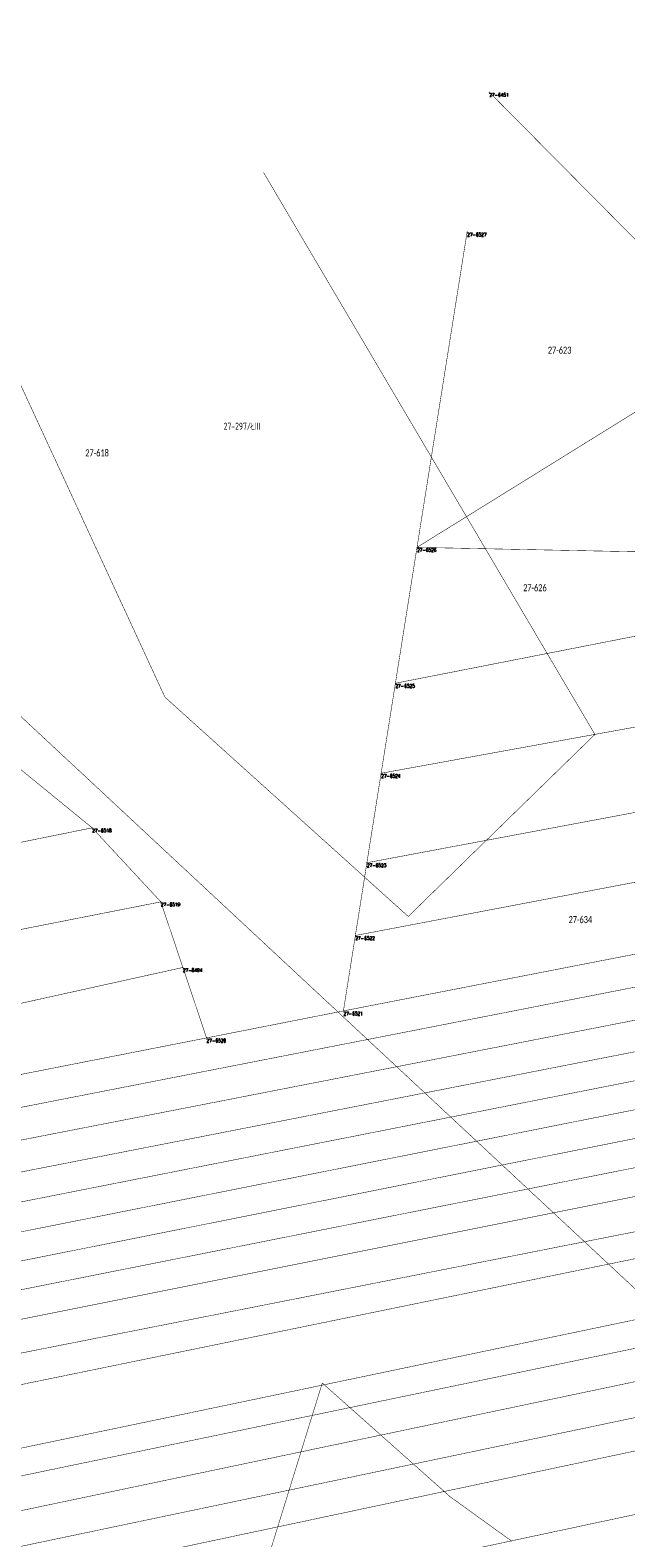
# Model space of a CAD drawing. Header units: metres. Extents: x 7542868 to 7543897, y 5828496 to 5830561.
# Tile 121 of 123: x 7543459 to 7543564, y 5830287 to 5830553. Entities that reach past the tile are written whole.
import ezdxf
from ezdxf.enums import TextEntityAlignment as Align

# ---------------------------------------------------------------- set-up
doc = ezdxf.new("R2010")
doc.units = ezdxf.units.M
doc.header["$MEASUREMENT"] = 0
for name, color, linetype in [('GLOWNA_BAZA_DZIALKI', 7, 'Continuous'), ('GLOWNA_BAZA_NUMERY_PUNKTOW', 7, 'Continuous'), ('GLOWNA_BAZA_PUNKTY', 7, 'Continuous'), ('SZUMIN_511-1_DROGA_POM_UZUPEL__', 7, 'Continuous')]:
    doc.layers.add(name, color=color, linetype=linetype)
doc.layers.add('Numery_dzialek', color=7, linetype='Continuous', lineweight=13)
doc.styles.add('Legend', font='calibri.ttf')
doc.styles.add('STYL_ARIAL', font='simplex', dxfattribs={"width": 0.75, "oblique": 0.1})

msp = doc.modelspace()

# ---------------------------------------------------------------- linework, layer by layer
at = {"layer": 'GLOWNA_BAZA_DZIALKI', "color": 92, "lineweight": 20, "const_width": 0.09}
for points in [[(7543584.68, 5830497.46), (7543540.24, 5830542.36)], [(7543527.49, 5830461.97), (7543536.33, 5830517.68)], [(7543527.49, 5830461.97), (7543584.68, 5830497.46)], [(7543523.68, 5830437.97), (7543527.49, 5830461.97)], [(7543527.49, 5830461.97), (7543634.84, 5830459.81)], [(7543523.68, 5830437.97), (7543634.84, 5830459.81)], [(7543521.16, 5830422.07), (7543665.18, 5830448.3)], [(7543521.16, 5830422.07), (7543523.68, 5830437.97)], [(7543518.65, 5830406.27), (7543672.98, 5830435.26)], [(7543454.56, 5830425.21), (7543470.19, 5830412.43)], [(7543516.62, 5830393.42), (7543679.42, 5830424.46)], [(7543518.65, 5830406.27), (7543521.16, 5830422.07)], [(7543514.51, 5830380.1), (7543685.98, 5830413.51)], [(7543392.51, 5830396.72), (7543470.19, 5830412.43)], [(7543470.19, 5830412.43), (7543482.3, 5830399.36)], [(7543404.63, 5830352.68), (7543689.03, 5830408.42)], [(7543516.62, 5830393.42), (7543518.65, 5830406.27)], [(7543406.41, 5830347.27), (7543692.17, 5830403.14)], [(7543396.34, 5830382.39), (7543482.3, 5830399.36)], [(7543482.3, 5830399.36), (7543486.19, 5830387.77)], [(7543408.43, 5830342), (7543695.12, 5830398.22)], [(7543410.33, 5830337.01), (7543697.75, 5830393.82)], [(7543514.51, 5830380.1), (7543516.62, 5830393.42)], [(7543412.25, 5830332.04), (7543700.38, 5830389.42)], [(7543400.01, 5830368.68), (7543486.19, 5830387.77)], [(7543486.19, 5830387.77), (7543490.37, 5830375.33)], [(7543414.07, 5830327.24), (7543702.91, 5830384.91)], [(7543415.86, 5830322.54), (7543705.54, 5830380.2)], [(7543490.37, 5830375.33), (7543514.51, 5830380.1)], [(7543402.84, 5830358.09), (7543490.37, 5830375.33)], [(7543417.74, 5830317.65), (7543708.03, 5830375.77)], [(7543419.82, 5830312.19), (7543711.35, 5830369.86)], [(7543421.9, 5830306.76), (7543713.19, 5830366.57)], [(7543425.92, 5830296.24), (7543718.32, 5830357.45)], [(7543427.65, 5830291.73), (7543720.94, 5830352.76)], [(7543429.84, 5830285.99), (7543723.72, 5830347.8)], [(7543432.07, 5830280.17), (7543726.94, 5830342.07)], [(7543434.28, 5830274.37), (7543729.67, 5830337.21)], [(7543440.62, 5830264.4), (7543735.23, 5830327.3)]]:
    msp.add_lwpolyline(points, dxfattribs=at)
at = {"layer": 'GLOWNA_BAZA_PUNKTY', "color": 7, "const_width": 0.09}
for points in [[(7543540.24, 5830542.405), (7543540.2718, 5830542.3918), (7543540.285, 5830542.36), (7543540.2718, 5830542.3282), (7543540.24, 5830542.315), (7543540.2082, 5830542.3282), (7543540.195, 5830542.36), (7543540.2082, 5830542.3918), (7543540.24, 5830542.405)], [(7543536.33, 5830517.725), (7543536.3618, 5830517.7118), (7543536.375, 5830517.68), (7543536.3618, 5830517.6482), (7543536.33, 5830517.635), (7543536.2982, 5830517.6482), (7543536.285, 5830517.68), (7543536.2982, 5830517.7118), (7543536.33, 5830517.725)], [(7543527.49, 5830462.015), (7543527.5218, 5830462.0018), (7543527.535, 5830461.97), (7543527.5218, 5830461.9382), (7543527.49, 5830461.925), (7543527.4582, 5830461.9382), (7543527.445, 5830461.97), (7543527.4582, 5830462.0018), (7543527.49, 5830462.015)], [(7543523.68, 5830438.015), (7543523.7118, 5830438.0018), (7543523.725, 5830437.97), (7543523.7118, 5830437.9382), (7543523.68, 5830437.925), (7543523.6482, 5830437.9382), (7543523.635, 5830437.97), (7543523.6482, 5830438.0018), (7543523.68, 5830438.015)], [(7543521.16, 5830422.115), (7543521.1918, 5830422.1018), (7543521.205, 5830422.07), (7543521.1918, 5830422.0382), (7543521.16, 5830422.025), (7543521.1282, 5830422.0382), (7543521.115, 5830422.07), (7543521.1282, 5830422.1018), (7543521.16, 5830422.115)], [(7543470.19, 5830412.475), (7543470.2218, 5830412.4618), (7543470.235, 5830412.43), (7543470.2218, 5830412.3982), (7543470.19, 5830412.385), (7543470.1582, 5830412.3982), (7543470.145, 5830412.43), (7543470.1582, 5830412.4618), (7543470.19, 5830412.475)], [(7543518.65, 5830406.315), (7543518.6818, 5830406.3018), (7543518.695, 5830406.27), (7543518.6818, 5830406.2382), (7543518.65, 5830406.225), (7543518.6182, 5830406.2382), (7543518.605, 5830406.27), (7543518.6182, 5830406.3018), (7543518.65, 5830406.315)], [(7543482.3, 5830399.405), (7543482.3318, 5830399.3918), (7543482.345, 5830399.36), (7543482.3318, 5830399.3282), (7543482.3, 5830399.315), (7543482.2682, 5830399.3282), (7543482.255, 5830399.36), (7543482.2682, 5830399.3918), (7543482.3, 5830399.405)], [(7543516.62, 5830393.465), (7543516.6518, 5830393.4518), (7543516.665, 5830393.42), (7543516.6518, 5830393.3882), (7543516.62, 5830393.375), (7543516.5882, 5830393.3882), (7543516.575, 5830393.42), (7543516.5882, 5830393.4518), (7543516.62, 5830393.465)], [(7543486.19, 5830387.815), (7543486.2218, 5830387.8018), (7543486.235, 5830387.77), (7543486.2218, 5830387.7382), (7543486.19, 5830387.725), (7543486.1582, 5830387.7382), (7543486.145, 5830387.77), (7543486.1582, 5830387.8018), (7543486.19, 5830387.815)], [(7543514.51, 5830380.145), (7543514.5418, 5830380.1318), (7543514.555, 5830380.1), (7543514.5418, 5830380.0682), (7543514.51, 5830380.055), (7543514.4782, 5830380.0682), (7543514.465, 5830380.1), (7543514.4782, 5830380.1318), (7543514.51, 5830380.145)], [(7543490.37, 5830375.375), (7543490.4018, 5830375.3618), (7543490.415, 5830375.33), (7543490.4018, 5830375.2982), (7543490.37, 5830375.285), (7543490.3382, 5830375.2982), (7543490.325, 5830375.33), (7543490.3382, 5830375.3618), (7543490.37, 5830375.375)]]:
    msp.add_lwpolyline(points, dxfattribs=at)
at = {"layer": 'SZUMIN_511-1_DROGA_POM_UZUPEL__', "color": 3, "const_width": 0.09}
for points in [[(7543483.02, 5830435.52), (7543428.68, 5830553.27)], [(7543500.42, 5830528.18), (7543558.87, 5830428.93)], [(7543449.48, 5830439.69), (7543590.94, 5830307.7)], [(7543525.94, 5830396.78), (7543483.02, 5830435.52)], [(7543558.87, 5830428.93), (7543525.94, 5830396.78)], [(7543510.78, 5830314.38), (7543501.6, 5830284.7)], [(7543533.32, 5830294.31), (7543510.78, 5830314.38)], [(7543544.21, 5830286.44), (7543533.32, 5830294.31)]]:
    msp.add_lwpolyline(points, dxfattribs=at)
at = {"layer": 'SZUMIN_511-1_DROGA_POM_UZUPEL__', "color": 7, "const_width": 0.09}
for points in [[(7543483.02, 5830435.52), (7543428.68, 5830553.27)], [(7543500.42, 5830528.18), (7543558.87, 5830428.93)], [(7543449.48, 5830439.69), (7543590.94, 5830307.7)], [(7543525.94, 5830396.78), (7543483.02, 5830435.52)], [(7543558.87, 5830428.93), (7543525.94, 5830396.78)], [(7543510.78, 5830314.38), (7543501.6, 5830284.7)], [(7543533.32, 5830294.31), (7543510.78, 5830314.38)], [(7543544.21, 5830286.44), (7543533.32, 5830294.31)]]:
    msp.add_lwpolyline(points, dxfattribs=at)

# ---------------------------------------------------------------- texts
at = {"layer": 'GLOWNA_BAZA_NUMERY_PUNKTOW', "color": 7, "style": 'STYL_ARIAL', "width": 0.75}
for s, p in [('27-6451', (7543540.24, 5830542.2038)), ('27-6527', (7543536.33, 5830517.5237)), ('27-6526', (7543527.49, 5830461.8137)), ('27-6525', (7543523.68, 5830437.8137)), ('27-6524', (7543521.16, 5830421.9138)), ('27-6518', (7543470.19, 5830412.2737)), ('27-6523', (7543518.65, 5830406.1137)), ('27-6519', (7543482.3, 5830399.2038)), ('27-6522', (7543516.62, 5830393.2637)), ('27-8494', (7543486.19, 5830387.6137)), ('27-6521', (7543514.51, 5830379.9437)), ('27-6520', (7543490.37, 5830375.1738))]:
    msp.add_text(s, height=0.625, dxfattribs=at).set_placement(p, align=Align.TOP_LEFT)
at = {"layer": 'Numery_dzialek', "color": 92, "linetype": 'Continuous', "style": 'Legend', "width": 0.75}
for s, p in [('27-623', (7543550.57, 5830497.4175)), ('27-618', (7543468.97, 5830479.2875)), ('27-626', (7543546.21, 5830455.4575)), ('27-634', (7543554.23, 5830396.8575))]:
    msp.add_text(s, height=1.25, dxfattribs=at).set_placement(p, align=Align.TOP_LEFT)
at = {"layer": 'SZUMIN_511-1_DROGA_POM_UZUPEL__', "color": 3, "style": 'STYL_ARIAL', "width": 0.75}
msp.add_text('27-297/ŁIII', height=1.25, dxfattribs=at).set_placement((7543493.39, 5830483.9875), align=Align.TOP_LEFT)
at = {"layer": 'SZUMIN_511-1_DROGA_POM_UZUPEL__', "color": 7, "style": 'STYL_ARIAL', "width": 0.75}
msp.add_text('27-297/Ł', height=1.25, dxfattribs=at).set_placement((7543493.39, 5830483.9875), align=Align.TOP_LEFT)

doc.saveas('drawing.dxf')
